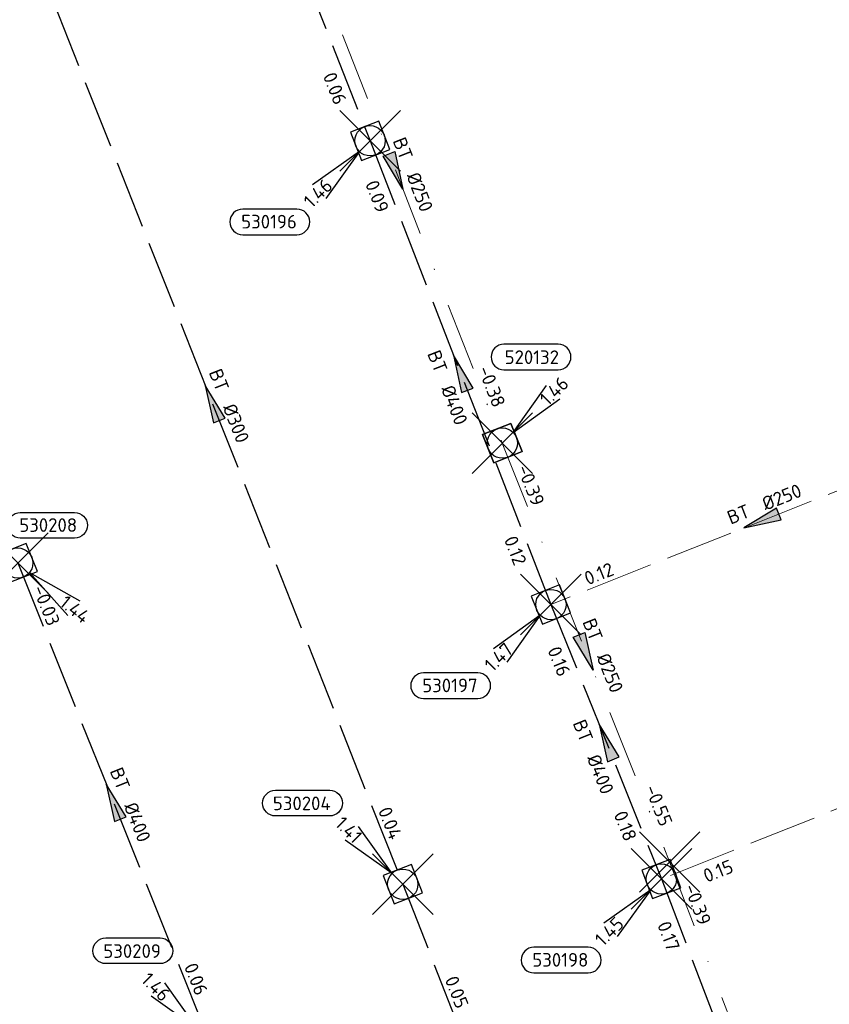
# Model space of a CAD drawing. Header units: metres. Extents: x 153343 to 157271, y 461673 to 467005.
# Tile 67 of 191: x 154682 to 154762, y 464575 to 464673. Entities that reach past the tile are written whole.
import ezdxf
from ezdxf.enums import TextEntityAlignment as Align

# ---------------------------------------------------------------- set-up
doc = ezdxf.new("R2010")
doc.units = ezdxf.units.M
doc.header["$LTSCALE"] = 0.75
doc.header["$PDMODE"] = 3
doc.header["$PDSIZE"] = 3
doc.linetypes.add('RI-HWA_BETON', pattern=[11.4, 9, -2.4])
doc.linetypes.add('RI-VWA_BETON', pattern=[19, 9, -5, 0, -5])
doc.layers.get('0').update_dxf_attribs({"lineweight": 25})
doc.layers.get('defpoints').update_dxf_attribs({"lineweight": 25})
for name, color, linetype in [('B-OI-RI-HWA_PUTNUMMER-S @ 0.75', 151, 'Continuous'), ('B-OI-RI-HWA_TRANSPORTLEIDING_BETON_300-G', 151, 'RI-HWA_BETON'), ('B-OI-RI-HWA_TRANSPORTLEIDING_BETON_400-G', 151, 'RI-HWA_BETON'), ('B-OI-RI-VWA_PUTNUMMER-S @ 0.75', 33, 'Continuous')]:
    doc.layers.add(name, color=color, linetype=linetype)
for name, color, linetype, lineweight in [('B-OI-RI-HWA_RIOOLPUT_INSPECTIEPUT-S', 151, 'Continuous', 25), ('B-OI-RI-HWA_STROOMRICHTING-S @ 0.75', 151, 'Continuous', 25), ('B-OI-RI-HWA_TRANSPORTLEIDING_BETON_250-G', 151, 'RI-HWA_BETON', 18), ('B-OI-RI-VWA_RIOOLPUT_INSPECTIEPUT_BETON-S', 33, 'Continuous', 25), ('B-OI-RI-VWA_STROOMRICHTING-S @ 0.75', 33, 'Continuous', 25), ('B-OI-RI-VWA_TRANSPORTLEIDING_BETON_250-G', 33, 'RI-VWA_BETON', 18)]:
    doc.layers.add(name, color=color, linetype=linetype, lineweight=lineweight)
doc.layers.add('inspectieput', color=7, linetype='Continuous', plot=False)
doc.styles.add('NLCS-ISO', font='isocpeur.ttf')

# ---------------------------------------------------------------- blocks, each defined once
blk = doc.blocks.new('*U1479')
at = {"ltscale": 0.1}
blk.add_hatch(color=256, dxfattribs=at).paths.add_polyline_path([(-2.5, 0), (2.5, -0.83), (2.5, 0.83)])
at = {"ltscale": 0.1, "flags": 128}
blk.add_lwpolyline([(-2.5, 0), (2.5, -0.83), (2.5, 0.83)], close=True, dxfattribs=at)
at = {"ltscale": 0.1, "style": 'NLCS-ISO'}
for tag, p in [('MAT', (-1, 0.5)), ('BOBL', (-24.58, 0))]:
    blk.add_attdef(tag, text='', height=1.8, dxfattribs=at).set_placement(p, align=Align.BOTTOM_RIGHT)
for tag, p in [('DIA', (1, 0.5)), ('BOBR', (23.63, -0.01))]:
    blk.add_attdef(tag, text='', height=1.8, dxfattribs=at).set_placement(p, align=Align.BOTTOM_LEFT)
at = {"layer": 'defpoints', "ltscale": 0.1, "style": 'NLCS-ISO', "flags": 1}
blk.add_attdef('JVA', text='', height=1.8, dxfattribs=at).set_placement((0, -1), align=Align.TOP_CENTER)
blk = doc.blocks.new('*U1487')
at = {"ltscale": 0.1}
blk.add_hatch(color=256, dxfattribs=at).paths.add_polyline_path([(-2.5, 0), (2.5, -0.83), (2.5, 0.83)])
at = {"ltscale": 0.1, "flags": 128}
blk.add_lwpolyline([(-2.5, 0), (2.5, -0.83), (2.5, 0.83)], close=True, dxfattribs=at)
at = {"ltscale": 0.1, "style": 'NLCS-ISO'}
for tag, p in [('MAT', (-1, 0.5)), ('BOBL', (-49.91, 0))]:
    blk.add_attdef(tag, text='', height=1.8, dxfattribs=at).set_placement(p, align=Align.BOTTOM_RIGHT)
for tag, p in [('DIA', (1, 0.5)), ('BOBR', (57.62, -0.03))]:
    blk.add_attdef(tag, text='', height=1.8, dxfattribs=at).set_placement(p, align=Align.BOTTOM_LEFT)
at = {"layer": 'defpoints', "ltscale": 0.1, "style": 'NLCS-ISO', "flags": 1}
blk.add_attdef('JVA', text='', height=1.8, dxfattribs=at).set_placement((0, -1), align=Align.TOP_CENTER)
blk = doc.blocks.new('*U1490')
at = {"ltscale": 0.1}
blk.add_hatch(color=256, dxfattribs=at).paths.add_polyline_path([(-2.5, 0), (2.5, -0.83), (2.5, 0.83)])
at = {"ltscale": 0.1, "flags": 128}
blk.add_lwpolyline([(-2.5, 0), (2.5, -0.83), (2.5, 0.83)], close=True, dxfattribs=at)
at = {"ltscale": 0.1, "style": 'NLCS-ISO'}
for tag, p in [('MAT', (-1, 0.5)), ('BOBL', (-58.94, 0))]:
    blk.add_attdef(tag, text='', height=1.8, dxfattribs=at).set_placement(p, align=Align.BOTTOM_RIGHT)
for tag, p in [('DIA', (1, 0.5)), ('BOBR', (58, -0.03))]:
    blk.add_attdef(tag, text='', height=1.8, dxfattribs=at).set_placement(p, align=Align.BOTTOM_LEFT)
at = {"layer": 'defpoints', "ltscale": 0.1, "style": 'NLCS-ISO', "flags": 1}
blk.add_attdef('JVA', text='', height=1.8, dxfattribs=at).set_placement((0, -1), align=Align.TOP_CENTER)
blk = doc.blocks.new('*U1453')
at = {"ltscale": 0.1}
blk.add_hatch(color=256, dxfattribs=at).paths.add_polyline_path([(2.5, 0), (-2.5, -0.83), (-2.5, 0.83)])
at = {"ltscale": 0.1, "flags": 128}
blk.add_lwpolyline([(2.5, 0), (-2.5, -0.83), (-2.5, 0.83)], close=True, dxfattribs=at)
at = {"ltscale": 0.1, "style": 'NLCS-ISO'}
for tag, p in [('BOBL', (-18.8, -3.24)), ('MAT', (-1, -3.74))]:
    blk.add_attdef(tag, text='', height=1.8, dxfattribs=at).set_placement(p, align=Align.BOTTOM_RIGHT)
for tag, p in [('BOBR', (17.85, -3.24)), ('DIA', (1, -3.74))]:
    blk.add_attdef(tag, text='', height=1.8, dxfattribs=at).set_placement(p, align=Align.BOTTOM_LEFT)
at = {"layer": 'defpoints', "ltscale": 0.1, "style": 'NLCS-ISO', "flags": 1}
blk.add_attdef('JVA', text='', height=1.8, dxfattribs=at).set_placement((0, -1), align=Align.TOP_CENTER)
blk = doc.blocks.new('*U1476')
at = {"ltscale": 0.1}
blk.add_hatch(color=256, dxfattribs=at).paths.add_polyline_path([(-2.5, 0), (2.5, -0.83), (2.5, 0.83)])
at = {"ltscale": 0.1, "flags": 128}
blk.add_lwpolyline([(-2.5, 0), (2.5, -0.83), (2.5, 0.83)], close=True, dxfattribs=at)
at = {"ltscale": 0.1, "style": 'NLCS-ISO'}
for tag, p in [('BOBL', (-10.17, -3.24)), ('MAT', (-1, -3.74))]:
    blk.add_attdef(tag, text='', height=1.8, dxfattribs=at).set_placement(p, align=Align.BOTTOM_RIGHT)
for tag, p in [('BOBR', (9.23, -3.24)), ('DIA', (1, -3.74))]:
    blk.add_attdef(tag, text='', height=1.8, dxfattribs=at).set_placement(p, align=Align.BOTTOM_LEFT)
at = {"layer": 'defpoints', "ltscale": 0.1, "style": 'NLCS-ISO', "flags": 1}
blk.add_attdef('JVA', text='', height=1.8, dxfattribs=at).set_placement((0, -1), align=Align.TOP_CENTER)
blk = doc.blocks.new('*U1477')
at = {"ltscale": 0.1}
blk.add_hatch(color=256, dxfattribs=at).paths.add_polyline_path([(-2.5, 0), (2.5, -0.83), (2.5, 0.83)])
at = {"ltscale": 0.1, "flags": 128}
blk.add_lwpolyline([(-2.5, 0), (2.5, -0.83), (2.5, 0.83)], close=True, dxfattribs=at)
at = {"ltscale": 0.1, "style": 'NLCS-ISO'}
for tag, p in [('BOBL', (-23.49, -3.24)), ('MAT', (-1, -3.74))]:
    blk.add_attdef(tag, text='', height=1.8, dxfattribs=at).set_placement(p, align=Align.BOTTOM_RIGHT)
for tag, p in [('BOBR', (22.55, -3.23)), ('DIA', (1, -3.74))]:
    blk.add_attdef(tag, text='', height=1.8, dxfattribs=at).set_placement(p, align=Align.BOTTOM_LEFT)
at = {"layer": 'defpoints', "ltscale": 0.1, "style": 'NLCS-ISO', "flags": 1}
blk.add_attdef('JVA', text='', height=1.8, dxfattribs=at).set_placement((0, -1), align=Align.TOP_CENTER)
blk = doc.blocks.new('*U1470')
at = {"ltscale": 0.1}
blk.add_hatch(color=256, dxfattribs=at).paths.add_polyline_path([(-2.5, 0), (2.5, -0.83), (2.5, 0.83)])
at = {"ltscale": 0.1, "flags": 128}
blk.add_lwpolyline([(-2.5, 0), (2.5, -0.83), (2.5, 0.83)], close=True, dxfattribs=at)
at = {"ltscale": 0.1, "style": 'NLCS-ISO'}
for tag, p in [('BOBL', (-25.91, -3.24)), ('MAT', (-1, -3.74))]:
    blk.add_attdef(tag, text='', height=1.8, dxfattribs=at).set_placement(p, align=Align.BOTTOM_RIGHT)
for tag, p in [('BOBR', (24.97, -3.23)), ('DIA', (1, -3.74))]:
    blk.add_attdef(tag, text='', height=1.8, dxfattribs=at).set_placement(p, align=Align.BOTTOM_LEFT)
at = {"layer": 'defpoints', "ltscale": 0.1, "style": 'NLCS-ISO', "flags": 1}
blk.add_attdef('JVA', text='', height=1.8, dxfattribs=at).set_placement((0, -1), align=Align.TOP_CENTER)
blk = doc.blocks.new('*U1469')
at = {"ltscale": 0.1}
blk.add_hatch(color=256, dxfattribs=at).paths.add_polyline_path([(-2.5, 0), (2.5, -0.83), (2.5, 0.83)])
at = {"ltscale": 0.1, "flags": 128}
blk.add_lwpolyline([(-2.5, 0), (2.5, -0.83), (2.5, 0.83)], close=True, dxfattribs=at)
at = {"ltscale": 0.1, "style": 'NLCS-ISO'}
for tag, p in [('BOBL', (-24.31, -3.24)), ('MAT', (-1, -3.74))]:
    blk.add_attdef(tag, text='', height=1.8, dxfattribs=at).set_placement(p, align=Align.BOTTOM_RIGHT)
for tag, p in [('BOBR', (23.36, -3.23)), ('DIA', (1, -3.74))]:
    blk.add_attdef(tag, text='', height=1.8, dxfattribs=at).set_placement(p, align=Align.BOTTOM_LEFT)
at = {"layer": 'defpoints', "ltscale": 0.1, "style": 'NLCS-ISO', "flags": 1}
blk.add_attdef('JVA', text='', height=1.8, dxfattribs=at).set_placement((0, -1), align=Align.TOP_CENTER)
blk = doc.blocks.new('*U1472')
at = {"ltscale": 0.1}
blk.add_hatch(color=256, dxfattribs=at).paths.add_polyline_path([(-2.5, 0), (2.5, -0.83), (2.5, 0.83)])
at = {"ltscale": 0.1, "flags": 128}
blk.add_lwpolyline([(-2.5, 0), (2.5, -0.83), (2.5, 0.83)], close=True, dxfattribs=at)
at = {"ltscale": 0.1, "style": 'NLCS-ISO'}
for tag, p in [('MAT', (-1, 0.5)), ('BOBL', (-20.54, 0))]:
    blk.add_attdef(tag, text='', height=1.8, dxfattribs=at).set_placement(p, align=Align.BOTTOM_RIGHT)
for tag, p in [('DIA', (1, 0.5)), ('BOBR', (19.59, -0.01))]:
    blk.add_attdef(tag, text='', height=1.8, dxfattribs=at).set_placement(p, align=Align.BOTTOM_LEFT)
at = {"layer": 'defpoints', "ltscale": 0.1, "style": 'NLCS-ISO', "flags": 1}
blk.add_attdef('JVA', text='', height=1.8, dxfattribs=at).set_placement((0, -1), align=Align.TOP_CENTER)
blk = doc.blocks.new('*U1266')
at = {"ltscale": 0.1}
blk.add_hatch(color=256, dxfattribs=at).paths.add_polyline_path([(-2.5, 0), (2.5, -0.83), (2.5, 0.83)])
at = {"ltscale": 0.1, "flags": 128}
blk.add_lwpolyline([(-2.5, 0), (2.5, -0.83), (2.5, 0.83)], close=True, dxfattribs=at)
at = {"ltscale": 0.1, "style": 'NLCS-ISO'}
for tag, p in [('MAT', (-1, 0.5)), ('BOBL', (-18.98, 0))]:
    blk.add_attdef(tag, text='', height=1.8, dxfattribs=at).set_placement(p, align=Align.BOTTOM_RIGHT)
for tag, p in [('DIA', (1, 0.5)), ('BOBR', (18.03, 0))]:
    blk.add_attdef(tag, text='', height=1.8, dxfattribs=at).set_placement(p, align=Align.BOTTOM_LEFT)
at = {"layer": 'defpoints', "ltscale": 0.1, "style": 'NLCS-ISO', "flags": 1}
blk.add_attdef('JVA', text='', height=1.8, dxfattribs=at).set_placement((0, -1), align=Align.TOP_CENTER)
blk = doc.blocks.new('*U1267')
at = {"ltscale": 0.1}
blk.add_hatch(color=256, dxfattribs=at).paths.add_polyline_path([(2.5, 0), (-2.5, -0.83), (-2.5, 0.83)])
at = {"ltscale": 0.1, "flags": 128}
blk.add_lwpolyline([(2.5, 0), (-2.5, -0.83), (-2.5, 0.83)], close=True, dxfattribs=at)
at = {"ltscale": 0.1, "style": 'NLCS-ISO'}
for tag, p in [('MAT', (-1, 0.5)), ('BOBL', (-20.41, 0))]:
    blk.add_attdef(tag, text='', height=1.8, dxfattribs=at).set_placement(p, align=Align.BOTTOM_RIGHT)
for tag, p in [('DIA', (1, 0.5)), ('BOBR', (19.47, -0.01))]:
    blk.add_attdef(tag, text='', height=1.8, dxfattribs=at).set_placement(p, align=Align.BOTTOM_LEFT)
at = {"layer": 'defpoints', "ltscale": 0.1, "style": 'NLCS-ISO', "flags": 1}
blk.add_attdef('JVA', text='', height=1.8, dxfattribs=at).set_placement((0, -1), align=Align.TOP_CENTER)
blk = doc.blocks.new('*U1268')
at = {"ltscale": 0.1}
blk.add_hatch(color=256, dxfattribs=at).paths.add_polyline_path([(2.5, 0), (-2.5, -0.83), (-2.5, 0.83)])
at = {"ltscale": 0.1, "flags": 128}
blk.add_lwpolyline([(2.5, 0), (-2.5, -0.83), (-2.5, 0.83)], close=True, dxfattribs=at)
at = {"ltscale": 0.1, "style": 'NLCS-ISO'}
for tag, p in [('MAT', (-1, 0.5)), ('BOBL', (-23.47, 0))]:
    blk.add_attdef(tag, text='', height=1.8, dxfattribs=at).set_placement(p, align=Align.BOTTOM_RIGHT)
for tag, p in [('DIA', (1, 0.5)), ('BOBR', (28.2, -0.01))]:
    blk.add_attdef(tag, text='', height=1.8, dxfattribs=at).set_placement(p, align=Align.BOTTOM_LEFT)
at = {"layer": 'defpoints', "ltscale": 0.1, "style": 'NLCS-ISO', "flags": 1}
blk.add_attdef('JVA', text='', height=1.8, dxfattribs=at).set_placement((0, -1), align=Align.TOP_CENTER)
blk = doc.blocks.new('*U828')
for q in [(-5.83, 7.6), (-7.6, 5.83)]:
    blk.add_line((-1.41, 1.41), q)
blk.add_lwpolyline([(-13.61, 13.5), (-6.45, 13.5, -1), (-6.45, 10.11), (-13.61, 10.11, -1)], format="xyb", close=True)
at = {"ltscale": 0.1, "style": 'NLCS-ISO'}
blk.add_attdef('PUTNR', text='', height=1.8, dxfattribs=at).set_placement((-10.13, 11.77), align=Align.MIDDLE_CENTER)
blk.add_attdef('PUTHGT', text='', height=1.8, rotation=315, dxfattribs=at).set_placement((-8.44, 8.48), align=Align.MIDDLE_LEFT)
blk = doc.blocks.new('B-SRI-PUT_HWA-SO')
at = {"lineweight": -3, "flags": 128}
blk.add_lwpolyline([(-2, -2), (2, -2), (2, 2), (-2, 2)], close=True, dxfattribs=at)
at = {"lineweight": -3}
blk.add_circle((0, 0), 2, dxfattribs=at)
blk = doc.blocks.new('*U830')
for q in [(6.61, -6.93), (8.18, -4.99)]:
    blk.add_line((1.56, -1.26), q)
blk.add_lwpolyline([(7.5, 3.28), (0.34, 3.28, -1), (0.34, 6.66), (7.5, 6.66, -1)], format="xyb", close=True)
at = {"ltscale": 0.1, "style": 'NLCS-ISO'}
blk.add_attdef('PUTNR', text='', height=1.8, dxfattribs=at).set_placement((4.02, 6.8), align=Align.MIDDLE_CENTER)
blk.add_attdef('PUTHGT', text='', height=1.8, rotation=321.133, dxfattribs=at).set_placement((5.94, -4.82), align=Align.MIDDLE_LEFT)
blk = doc.blocks.new('*U255')
for q in [(-5.83, 7.6), (-7.6, 5.83)]:
    blk.add_line((-1.41, 1.41), q)
blk.add_lwpolyline([(-16.81, 12.39), (-9.65, 12.39, -1), (-9.65, 9.01), (-16.81, 9.01, -1)], format="xyb", close=True)
at = {"ltscale": 0.1, "style": 'NLCS-ISO'}
blk.add_attdef('PUTNR', text='', height=1.8, dxfattribs=at).set_placement((-13.33, 10.67), align=Align.MIDDLE_CENTER)
blk.add_attdef('PUTHGT', text='', height=1.8, rotation=315, dxfattribs=at).set_placement((-8.44, 8.48), align=Align.MIDDLE_LEFT)
blk = doc.blocks.new('*U241')
for q in [(-7.6, -5.83), (-5.83, -7.6)]:
    blk.add_line((-1.41, -1.41), q)
blk.add_lwpolyline([(-16.81, -12.39), (-9.65, -12.39, 1), (-9.65, -9.01), (-16.81, -9.01, 1)], format="xyb", close=True)
at = {"ltscale": 0.1, "style": 'NLCS-ISO'}
blk.add_attdef('PUTHGT', text='', height=1.8, rotation=45, dxfattribs=at).set_placement((-8.44, -8.48), align=Align.MIDDLE_LEFT)
blk.add_attdef('PUTNR', text='', height=1.8, dxfattribs=at).set_placement((-13.33, -8.87), align=Align.MIDDLE_CENTER)
blk = doc.blocks.new('*U684')
for q in [(5.83, 7.6), (7.6, 5.83)]:
    blk.add_line((1.41, 1.41), q)
blk.add_lwpolyline([(7.37, 13.05), (0.21, 13.05, 1), (0.21, 9.67), (7.37, 9.67, 1)], format="xyb", close=True)
at = {"ltscale": 0.1, "style": 'NLCS-ISO'}
blk.add_attdef('PUTNR', text='', height=1.8, dxfattribs=at).set_placement((3.89, 11.33), align=Align.MIDDLE_CENTER)
blk.add_attdef('PUTHGT', text='', height=1.8, rotation=45, dxfattribs=at).set_placement((5.39, 5.43), align=Align.MIDDLE_LEFT)
blk = doc.blocks.new('B-SRI-PUT_VWA-SO')
at = {"flags": 128}
blk.add_lwpolyline([(-2, 2), (2, 2), (2, -2), (-2, -2)], close=True, dxfattribs=at)
at = {"lineweight": -3, "flags": 128}
blk.add_lwpolyline([(2, -2), (2, 2), (-2, 2), (-2, -2)], close=True, dxfattribs=at)
at = {"lineweight": -3}
blk.add_circle((0, 0), 2, dxfattribs=at)

msp = doc.modelspace()

# ---------------------------------------------------------------- linework, layer by layer
at = {"layer": 'B-OI-RI-HWA_TRANSPORTLEIDING_BETON_250-G', "transparency": 33554610}
for p, q in [((154775.95, 464631.46), (154734.3, 464614.93)), ((154792.11, 464606.48), (154745.23, 464587.78))]:
    msp.add_line(p, q, dxfattribs=at)
at = {"layer": 'B-OI-RI-HWA_TRANSPORTLEIDING_BETON_300-G', "transparency": 33554610}
for p, q in [((154681.92, 464682.48), (154719.64, 464587.26)), ((154719.64, 464587.26), (154756.78, 464492.41))]:
    msp.add_line(p, q, dxfattribs=at)
at = {"layer": 'B-OI-RI-HWA_TRANSPORTLEIDING_BETON_400-G', "transparency": 33554610}
for p, q in [((154697.03, 464710.01), (154716.4, 464660.81)), ((154716.4, 464660.81), (154734.3, 464614.93)), ((154681.53, 464619.04), (154700.45, 464571.82)), ((154734.3, 464614.93), (154745.23, 464587.78)), ((154745.23, 464587.78), (154760.3, 464548.36))]:
    msp.add_line(p, q, dxfattribs=at)
at = {"layer": 'B-OI-RI-VWA_TRANSPORTLEIDING_BETON_250-G', "transparency": 33554610}
for p, q in [((154708.45, 464684.65), (154729.49, 464630.9)), ((154729.49, 464630.9), (154746.05, 464589.46)), ((154746.05, 464589.46), (154761.3, 464549.82))]:
    msp.add_line(p, q, dxfattribs=at)
at = {"layer": 'inspectieput', "color": 0, "transparency": 33554610}
for p in [(154716.4, 464660.81), (154729.49, 464630.9), (154681.53, 464619.04), (154734.3, 464614.93), (154746.05, 464589.46), (154745.23, 464587.78), (154719.64, 464587.26)]:
    msp.add_point(p, dxfattribs=at)

# ---------------------------------------------------------------- block references
at = {"layer": 'B-OI-RI-HWA_PUTNUMMER-S @ 0.75', "color": 0, "transparency": 33554610}
ref = msp.add_blockref('*U241', (154716.4, 464660.81), dxfattribs=dict(at, xscale=0.75, yscale=0.75, zscale=0.75))
ref.add_attrib('PUTNR', '530196', dxfattribs={"layer": '0', "ltscale": 0.1, "height": 1.35, "style": 'NLCS-ISO'}).set_placement((154706.4, 464652.81), align=Align.MIDDLE_CENTER)
ref.add_attrib('PUTHGT', '1.46', dxfattribs={"layer": '0', "ltscale": 0.1, "height": 1.35, "rotation": 45, "style": 'NLCS-ISO'}).set_placement((154710.163, 464654.544), align=Align.MIDDLE_LEFT)
ref = msp.add_blockref('*U830', (154681.53, 464619.04), dxfattribs=dict(at, xscale=0.75, yscale=0.75, zscale=0.75))
ref.add_attrib('PUTNR', '530208', dxfattribs={"layer": '0', "ltscale": 0.1, "height": 1.35, "style": 'NLCS-ISO'}).set_placement((154684.548, 464622.793), align=Align.MIDDLE_CENTER)
ref.add_attrib('PUTHGT', '1.44', dxfattribs={"layer": '0', "ltscale": 0.1, "height": 1.35, "rotation": 321.13297, "style": 'NLCS-ISO'}).set_placement((154685.983, 464615.424), align=Align.MIDDLE_LEFT)
ref = msp.add_blockref('*U241', (154734.3, 464614.93), dxfattribs=dict(at, xscale=0.75, yscale=0.75, zscale=0.75))
ref.add_attrib('PUTNR', '530197', dxfattribs={"layer": '0', "ltscale": 0.1, "height": 1.35, "style": 'NLCS-ISO'}).set_placement((154724.3, 464606.93), align=Align.MIDDLE_CENTER)
ref.add_attrib('PUTHGT', '1.47', dxfattribs={"layer": '0', "ltscale": 0.1, "height": 1.35, "rotation": 45, "style": 'NLCS-ISO'}).set_placement((154728.063, 464608.664), align=Align.MIDDLE_LEFT)
at = {"layer": 'B-OI-RI-HWA_PUTNUMMER-S @ 0.75', "color": 0, "transparency": 33554610, "xscale": 0.75, "yscale": 0.75, "zscale": 0.75}
for name, p, values in [('*U255', (154719.64, 464587.26), {'PUTNR': '530204', 'PUTHGT': '1.41'}), ('*U828', (154700.45, 464571.82), {'PUTNR': '530209', 'PUTHGT': '1.46'})]:
    msp.add_blockref(name, p, dxfattribs=at).add_auto_attribs(values)
at = {"layer": 'B-OI-RI-HWA_PUTNUMMER-S @ 0.75', "color": 0, "transparency": 33554610}
ref = msp.add_blockref('*U241', (154745.23, 464587.78), dxfattribs=dict(at, xscale=0.75, yscale=0.75, zscale=0.75))
ref.add_attrib('PUTNR', '530198', dxfattribs={"layer": '0', "ltscale": 0.1, "height": 1.35, "style": 'NLCS-ISO'}).set_placement((154735.23, 464579.78), align=Align.MIDDLE_CENTER)
ref.add_attrib('PUTHGT', '1.45', dxfattribs={"layer": '0', "ltscale": 0.1, "height": 1.35, "rotation": 45, "style": 'NLCS-ISO'}).set_placement((154738.993, 464581.514), align=Align.MIDDLE_LEFT)
at = {"layer": 'B-OI-RI-HWA_RIOOLPUT_INSPECTIEPUT-S', "transparency": 33554610}
for p, xscale, yscale, zscale, rotation in [((154716.4, 464660.81), 0.75, 0.75, 0.75, 291.3131541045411), ((154681.53, 464619.04), 0.7500000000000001, 0.7500000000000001, 0.7500000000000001, 201.454772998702), ((154734.3, 464614.93), 0.75, 0.75, 0.75, 291.9286443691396), ((154745.23, 464587.78), 0.7500000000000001, 0.7500000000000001, 0.7500000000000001, 290.9215179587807), ((154719.64, 464587.26), 0.75, 0.75, 0.75, 291.3836036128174)]:
    msp.add_blockref('B-SRI-PUT_HWA-SO', p, dxfattribs=dict(at, xscale=xscale, yscale=yscale, zscale=zscale, rotation=rotation))
at = {"layer": 'B-OI-RI-HWA_STROOMRICHTING-S @ 0.75', "color": 0, "transparency": 33554610, "xscale": 0.75, "yscale": 0.75, "zscale": 0.75}
for name, p, rotation, values in [('*U1470', (154706.715, 464685.41), 291.4895194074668, {'MAT': 'BT', 'DIA': '%%c400', 'BOBL': '-0.06', 'BOBR': '0.06'}), ('*U1490', (154700.78, 464634.87), 291.6102649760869, {'MAT': 'BT', 'DIA': '%%c300', 'BOBL': '-0.07', 'BOBR': '0.04'}), ('*U1477', (154725.35, 464637.87), 291.3131541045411, {'MAT': 'BT', 'DIA': '%%c400', 'BOBL': '0.09', 'BOBR': '0.12'}), ('*U1472', (154755.125, 464623.195), 21.64707619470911, {'MAT': 'BT', 'DIA': '%%c250', 'BOBL': '0.12', 'BOBR': '0.21'}), ('*U1479', (154690.99, 464595.43), 291.8348742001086, {'MAT': 'BT', 'DIA': '%%c400', 'BOBL': '-0.03', 'BOBR': '0.06'}), ('*U1476', (154739.765, 464601.355), 291.9286443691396, {'MAT': 'BT', 'DIA': '%%c400', 'BOBL': '0.16', 'BOBR': '0.18'}), ('*U1469', (154768.67, 464597.13), 21.74660117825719, {'MAT': 'BT', 'DIA': '%%c250', 'BOBL': '0.15', 'BOBR': '0.19'}), ('*U1453', (154752.765, 464568.07), 290.9215179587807, {'MAT': 'BT', 'DIA': '%%c400', 'BOBL': '0.17', 'BOBR': '0.15'}), ('*U1487', (154738.21, 464539.835), 291.3836036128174, {'MAT': 'BT', 'DIA': '%%c300', 'BOBL': '0.05', 'BOBR': '0.11'})]:
    msp.add_blockref(name, p, dxfattribs=dict(at, rotation=rotation)).add_auto_attribs(values)
at = {"layer": 'B-OI-RI-VWA_PUTNUMMER-S @ 0.75', "color": 0, "transparency": 33554610, "xscale": 0.75, "yscale": 0.75, "zscale": 0.75}
msp.add_blockref('*U684', (154729.49, 464630.9), dxfattribs=at).add_auto_attribs({'PUTNR': '520132', 'PUTHGT': '1.46'})
at = {"layer": 'B-OI-RI-VWA_RIOOLPUT_INSPECTIEPUT_BETON-S', "transparency": 33554610, "xscale": 0.75, "yscale": 0.75, "zscale": 0.75, "rotation": 291.7823363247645}
msp.add_blockref('B-SRI-PUT_VWA-SO', (154729.49, 464630.9), dxfattribs=at)
at = {"layer": 'B-OI-RI-VWA_STROOMRICHTING-S @ 0.75', "color": 0, "transparency": 33554610, "xscale": 0.75, "yscale": 0.75, "zscale": 0.75}
for name, p, rotation, values in [('*U1268', (154718.97, 464657.775), 291.3774546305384, {'MAT': 'BT', 'DIA': '%%c250', 'BOBL': '-0.17', 'BOBR': '-0.38'}), ('*U1267', (154737.77, 464610.18), 291.7823363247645, {'MAT': 'BT', 'DIA': '%%c250', 'BOBL': '-0.39', 'BOBR': '-0.55'}), ('*U1266', (154753.675, 464569.64), 291.0423537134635, {'MAT': 'BT', 'DIA': '%%c250', 'BOBL': '-0.39', 'BOBR': '-0.20'})]:
    msp.add_blockref(name, p, dxfattribs=dict(at, rotation=rotation)).add_auto_attribs(values)

doc.saveas('drawing.dxf')
